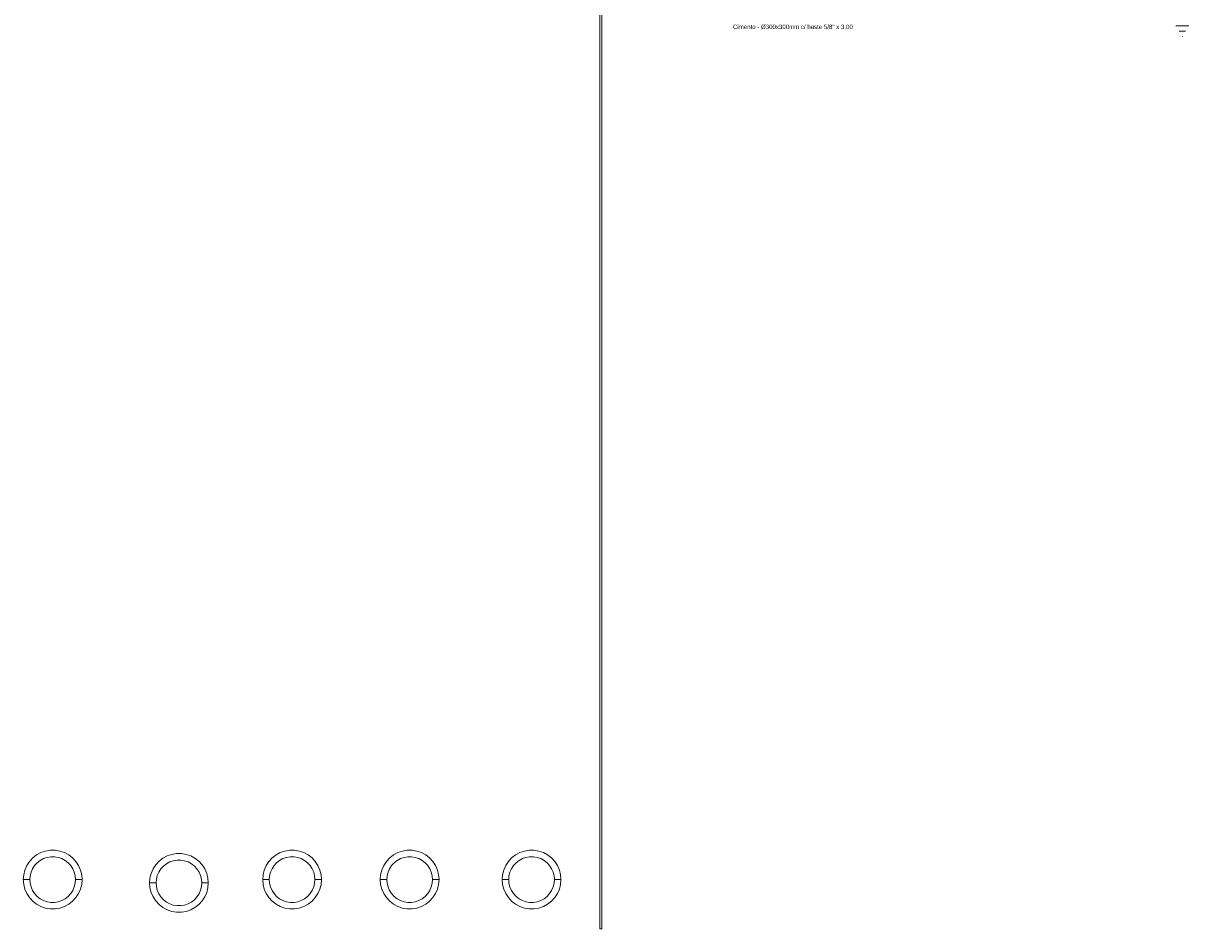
# Model space of a CAD drawing. Header units: millimetres. Extents: x 4477830 to 4478275, y -30323838 to -30323445.
# Tile 1 of 124: x 4477932 to 4477986, y -30323838 to -30323797. Entities that reach past the tile are written whole.
import ezdxf

# ---------------------------------------------------------------- set-up
doc = ezdxf.new("R2010")
doc.units = ezdxf.units.MM
doc.linetypes.add('NULL', pattern=[0])
for name, color, linetype, lineweight in [('IFC-Parede padrão-Contorno', 44, 'Continuous', 5), ('P-Simbol', 5, 'Continuous', 20), ('Textos', 7, 'Continuous', 9)]:
    doc.layers.add(name, color=color, linetype=linetype, lineweight=lineweight)
doc.styles.add('ARIAL', font='arial.ttf')

msp = doc.modelspace()

# ---------------------------------------------------------------- linework, layer by layer
at = {"layer": 'IFC-Parede padrão-Contorno', "color": 8, "lineweight": 5}
for p, q in [((4477958.981, -30323838.282), (4477958.981, -30323778.491)), ((4477958.981, -30323838.282), (4477958.981, -30323778.491)), ((4477959.081, -30323838.282), (4477959.081, -30323778.491)), ((4477959.081, -30323838.282), (4477959.081, -30323778.491)), ((4477933.11, -30323834.895), (4477933.306, -30323834.789)), ((4477933.306, -30323834.789), (4477933.517, -30323834.717)), ((4477933.517, -30323834.717), (4477933.736, -30323834.68)), ((4477933.736, -30323834.68), (4477933.959, -30323834.68)), ((4477933.959, -30323834.68), (4477934.179, -30323834.717)), ((4477934.179, -30323834.717), (4477934.39, -30323834.789)), ((4477934.39, -30323834.789), (4477934.586, -30323834.895)), ((4477939.317, -30323834.869), (4477939.537, -30323834.832)), ((4477939.537, -30323834.832), (4477939.759, -30323834.832)), ((4477939.759, -30323834.832), (4477939.979, -30323834.869)), ((4477944.11, -30323834.895), (4477944.306, -30323834.789)), ((4477944.306, -30323834.789), (4477944.517, -30323834.717)), ((4477944.517, -30323834.717), (4477944.736, -30323834.68)), ((4477944.736, -30323834.68), (4477944.959, -30323834.68)), ((4477944.959, -30323834.68), (4477945.179, -30323834.717)), ((4477945.179, -30323834.717), (4477945.39, -30323834.789)), ((4477945.39, -30323834.789), (4477945.586, -30323834.895)), ((4477949.51, -30323834.895), (4477949.706, -30323834.789)), ((4477949.706, -30323834.789), (4477949.917, -30323834.717)), ((4477949.917, -30323834.717), (4477950.136, -30323834.68)), ((4477950.136, -30323834.68), (4477950.359, -30323834.68)), ((4477950.359, -30323834.68), (4477950.579, -30323834.717)), ((4477950.579, -30323834.717), (4477950.79, -30323834.789)), ((4477950.79, -30323834.789), (4477950.986, -30323834.895)), ((4477955.11, -30323834.895), (4477955.306, -30323834.789)), ((4477955.306, -30323834.789), (4477955.517, -30323834.717)), ((4477955.517, -30323834.717), (4477955.736, -30323834.68)), ((4477955.736, -30323834.68), (4477955.959, -30323834.68)), ((4477955.959, -30323834.68), (4477956.179, -30323834.717)), ((4477956.179, -30323834.717), (4477956.39, -30323834.789)), ((4477956.39, -30323834.789), (4477956.586, -30323834.895)), ((4477932.661, -30323835.383), (4477932.783, -30323835.196)), ((4477932.783, -30323835.196), (4477932.934, -30323835.032)), ((4477932.934, -30323835.032), (4477933.11, -30323834.895)), ((4477933.019, -30323835.381), (4477933.137, -30323835.253)), ((4477933.137, -30323835.253), (4477933.274, -30323835.146)), ((4477933.274, -30323835.146), (4477933.426, -30323835.064)), ((4477933.426, -30323835.064), (4477933.59, -30323835.008)), ((4477933.59, -30323835.008), (4477933.761, -30323834.979)), ((4477933.761, -30323834.979), (4477933.935, -30323834.979)), ((4477933.935, -30323834.979), (4477934.106, -30323835.008)), ((4477934.106, -30323835.008), (4477934.27, -30323835.064)), ((4477934.27, -30323835.064), (4477934.422, -30323835.146)), ((4477934.422, -30323835.146), (4477934.559, -30323835.253)), ((4477934.559, -30323835.253), (4477934.677, -30323835.381)), ((4477934.586, -30323834.895), (4477934.762, -30323835.032)), ((4477934.762, -30323835.032), (4477934.913, -30323835.196)), ((4477934.913, -30323835.196), (4477935.035, -30323835.383)), ((4477938.461, -30323835.535), (4477938.583, -30323835.349)), ((4477938.583, -30323835.349), (4477938.734, -30323835.185)), ((4477938.734, -30323835.185), (4477938.91, -30323835.048)), ((4477938.91, -30323835.048), (4477939.106, -30323834.942)), ((4477938.937, -30323835.405), (4477939.074, -30323835.299)), ((4477939.074, -30323835.299), (4477939.226, -30323835.216)), ((4477939.106, -30323834.942), (4477939.317, -30323834.869)), ((4477939.226, -30323835.216), (4477939.39, -30323835.16)), ((4477939.39, -30323835.16), (4477939.561, -30323835.131)), ((4477939.561, -30323835.131), (4477939.735, -30323835.131)), ((4477939.735, -30323835.131), (4477939.906, -30323835.16)), ((4477939.906, -30323835.16), (4477940.07, -30323835.216)), ((4477939.979, -30323834.869), (4477940.19, -30323834.942)), ((4477940.07, -30323835.216), (4477940.222, -30323835.299)), ((4477940.19, -30323834.942), (4477940.386, -30323835.048)), ((4477940.222, -30323835.299), (4477940.359, -30323835.405)), ((4477940.386, -30323835.048), (4477940.562, -30323835.185)), ((4477940.562, -30323835.185), (4477940.713, -30323835.349)), ((4477940.713, -30323835.349), (4477940.835, -30323835.535)), ((4477943.661, -30323835.383), (4477943.783, -30323835.196)), ((4477943.783, -30323835.196), (4477943.934, -30323835.032)), ((4477943.934, -30323835.032), (4477944.11, -30323834.895)), ((4477944.019, -30323835.381), (4477944.137, -30323835.253)), ((4477944.137, -30323835.253), (4477944.274, -30323835.146)), ((4477944.274, -30323835.146), (4477944.426, -30323835.064)), ((4477944.426, -30323835.064), (4477944.59, -30323835.008)), ((4477944.59, -30323835.008), (4477944.761, -30323834.979)), ((4477944.761, -30323834.979), (4477944.935, -30323834.979)), ((4477944.935, -30323834.979), (4477945.106, -30323835.008)), ((4477945.106, -30323835.008), (4477945.27, -30323835.064)), ((4477945.27, -30323835.064), (4477945.422, -30323835.146)), ((4477945.422, -30323835.146), (4477945.559, -30323835.253)), ((4477945.559, -30323835.253), (4477945.677, -30323835.381)), ((4477945.586, -30323834.895), (4477945.762, -30323835.032)), ((4477945.762, -30323835.032), (4477945.913, -30323835.196)), ((4477945.913, -30323835.196), (4477946.035, -30323835.383)), ((4477949.061, -30323835.383), (4477949.183, -30323835.196)), ((4477949.183, -30323835.196), (4477949.334, -30323835.032)), ((4477949.334, -30323835.032), (4477949.51, -30323834.895)), ((4477949.419, -30323835.381), (4477949.537, -30323835.253)), ((4477949.537, -30323835.253), (4477949.674, -30323835.146)), ((4477949.674, -30323835.146), (4477949.826, -30323835.064)), ((4477949.826, -30323835.064), (4477949.99, -30323835.008)), ((4477949.99, -30323835.008), (4477950.161, -30323834.979)), ((4477950.161, -30323834.979), (4477950.335, -30323834.979)), ((4477950.335, -30323834.979), (4477950.506, -30323835.008)), ((4477950.506, -30323835.008), (4477950.67, -30323835.064)), ((4477950.67, -30323835.064), (4477950.822, -30323835.146)), ((4477950.822, -30323835.146), (4477950.959, -30323835.253)), ((4477950.959, -30323835.253), (4477951.077, -30323835.381)), ((4477950.986, -30323834.895), (4477951.162, -30323835.032)), ((4477951.162, -30323835.032), (4477951.313, -30323835.196)), ((4477951.313, -30323835.196), (4477951.435, -30323835.383)), ((4477954.661, -30323835.383), (4477954.783, -30323835.196)), ((4477954.783, -30323835.196), (4477954.934, -30323835.032)), ((4477954.934, -30323835.032), (4477955.11, -30323834.895)), ((4477955.019, -30323835.381), (4477955.137, -30323835.253)), ((4477955.137, -30323835.253), (4477955.274, -30323835.146)), ((4477955.274, -30323835.146), (4477955.426, -30323835.064)), ((4477955.426, -30323835.064), (4477955.59, -30323835.008)), ((4477955.59, -30323835.008), (4477955.761, -30323834.979)), ((4477955.761, -30323834.979), (4477955.935, -30323834.979)), ((4477955.935, -30323834.979), (4477956.106, -30323835.008)), ((4477956.106, -30323835.008), (4477956.27, -30323835.064)), ((4477956.27, -30323835.064), (4477956.422, -30323835.146)), ((4477956.422, -30323835.146), (4477956.559, -30323835.253)), ((4477956.559, -30323835.253), (4477956.677, -30323835.381)), ((4477956.586, -30323834.895), (4477956.762, -30323835.032)), ((4477956.762, -30323835.032), (4477956.913, -30323835.196)), ((4477956.913, -30323835.196), (4477957.035, -30323835.383)), ((4477932.498, -30323836.025), (4477932.516, -30323835.803)), ((4477932.516, -30323835.803), (4477932.571, -30323835.587)), ((4477932.571, -30323835.587), (4477932.661, -30323835.383)), ((4477932.798, -30323836.025), (4477932.812, -30323835.853)), ((4477932.812, -30323835.853), (4477932.855, -30323835.685)), ((4477932.855, -30323835.685), (4477932.925, -30323835.526)), ((4477932.925, -30323835.526), (4477933.019, -30323835.381)), ((4477934.677, -30323835.381), (4477934.771, -30323835.526)), ((4477934.771, -30323835.526), (4477934.841, -30323835.685)), ((4477934.841, -30323835.685), (4477934.884, -30323835.853)), ((4477934.884, -30323835.853), (4477934.898, -30323836.025)), ((4477935.035, -30323835.383), (4477935.125, -30323835.587)), ((4477935.125, -30323835.587), (4477935.18, -30323835.803)), ((4477935.18, -30323835.803), (4477935.198, -30323836.025)), ((4477938.316, -30323835.956), (4477938.371, -30323835.74)), ((4477938.371, -30323835.74), (4477938.461, -30323835.535)), ((4477938.612, -30323836.005), (4477938.655, -30323835.837)), ((4477938.655, -30323835.837), (4477938.725, -30323835.678)), ((4477938.725, -30323835.678), (4477938.819, -30323835.533)), ((4477938.819, -30323835.533), (4477938.937, -30323835.405)), ((4477940.359, -30323835.405), (4477940.477, -30323835.533)), ((4477940.477, -30323835.533), (4477940.571, -30323835.678)), ((4477940.571, -30323835.678), (4477940.641, -30323835.837)), ((4477940.641, -30323835.837), (4477940.684, -30323836.005)), ((4477940.835, -30323835.535), (4477940.925, -30323835.74)), ((4477940.925, -30323835.74), (4477940.98, -30323835.956)), ((4477943.498, -30323836.025), (4477943.516, -30323835.803)), ((4477943.516, -30323835.803), (4477943.571, -30323835.587)), ((4477943.571, -30323835.587), (4477943.661, -30323835.383)), ((4477943.798, -30323836.025), (4477943.812, -30323835.853)), ((4477943.812, -30323835.853), (4477943.855, -30323835.685)), ((4477943.855, -30323835.685), (4477943.925, -30323835.526)), ((4477943.925, -30323835.526), (4477944.019, -30323835.381)), ((4477945.677, -30323835.381), (4477945.771, -30323835.526)), ((4477945.771, -30323835.526), (4477945.841, -30323835.685)), ((4477945.841, -30323835.685), (4477945.884, -30323835.853)), ((4477945.884, -30323835.853), (4477945.898, -30323836.025)), ((4477946.035, -30323835.383), (4477946.125, -30323835.587)), ((4477946.125, -30323835.587), (4477946.18, -30323835.803)), ((4477946.18, -30323835.803), (4477946.198, -30323836.025)), ((4477948.898, -30323836.025), (4477948.916, -30323835.803)), ((4477948.916, -30323835.803), (4477948.971, -30323835.587)), ((4477948.971, -30323835.587), (4477949.061, -30323835.383)), ((4477949.198, -30323836.025), (4477949.212, -30323835.853)), ((4477949.212, -30323835.853), (4477949.255, -30323835.685)), ((4477949.255, -30323835.685), (4477949.325, -30323835.526)), ((4477949.325, -30323835.526), (4477949.419, -30323835.381)), ((4477951.077, -30323835.381), (4477951.171, -30323835.526)), ((4477951.171, -30323835.526), (4477951.241, -30323835.685)), ((4477951.241, -30323835.685), (4477951.284, -30323835.853)), ((4477951.284, -30323835.853), (4477951.298, -30323836.025)), ((4477951.435, -30323835.383), (4477951.525, -30323835.587)), ((4477951.525, -30323835.587), (4477951.58, -30323835.803)), ((4477951.58, -30323835.803), (4477951.598, -30323836.025)), ((4477954.498, -30323836.025), (4477954.516, -30323835.803)), ((4477954.516, -30323835.803), (4477954.571, -30323835.587)), ((4477954.571, -30323835.587), (4477954.661, -30323835.383)), ((4477954.798, -30323836.025), (4477954.812, -30323835.853)), ((4477954.812, -30323835.853), (4477954.855, -30323835.685)), ((4477954.855, -30323835.685), (4477954.925, -30323835.526)), ((4477954.925, -30323835.526), (4477955.019, -30323835.381)), ((4477956.677, -30323835.381), (4477956.771, -30323835.526)), ((4477956.771, -30323835.526), (4477956.841, -30323835.685)), ((4477956.841, -30323835.685), (4477956.884, -30323835.853)), ((4477956.884, -30323835.853), (4477956.898, -30323836.025)), ((4477957.035, -30323835.383), (4477957.125, -30323835.587)), ((4477957.125, -30323835.587), (4477957.18, -30323835.803)), ((4477957.18, -30323835.803), (4477957.198, -30323836.025)), ((4477932.498, -30323836.025), (4477932.798, -30323836.025)), ((4477932.498, -30323836.025), (4477932.516, -30323836.248)), ((4477932.516, -30323836.248), (4477932.571, -30323836.464)), ((4477932.798, -30323836.025), (4477932.812, -30323836.198)), ((4477932.812, -30323836.198), (4477932.855, -30323836.366)), ((4477932.855, -30323836.366), (4477932.925, -30323836.525)), ((4477934.771, -30323836.525), (4477934.841, -30323836.366)), ((4477934.841, -30323836.366), (4477934.884, -30323836.198)), ((4477934.884, -30323836.198), (4477934.898, -30323836.025)), ((4477934.898, -30323836.025), (4477935.198, -30323836.025)), ((4477935.125, -30323836.464), (4477935.18, -30323836.248)), ((4477935.18, -30323836.248), (4477935.198, -30323836.025)), ((4477938.298, -30323836.178), (4477938.316, -30323835.956)), ((4477938.298, -30323836.178), (4477938.598, -30323836.178)), ((4477938.298, -30323836.178), (4477938.316, -30323836.4)), ((4477938.316, -30323836.4), (4477938.371, -30323836.616)), ((4477938.598, -30323836.178), (4477938.612, -30323836.005)), ((4477938.598, -30323836.178), (4477938.612, -30323836.351)), ((4477938.612, -30323836.351), (4477938.655, -30323836.519)), ((4477940.641, -30323836.519), (4477940.684, -30323836.351)), ((4477940.684, -30323836.005), (4477940.698, -30323836.178)), ((4477940.684, -30323836.351), (4477940.698, -30323836.178)), ((4477940.698, -30323836.178), (4477940.998, -30323836.178)), ((4477940.925, -30323836.616), (4477940.98, -30323836.4)), ((4477940.98, -30323835.956), (4477940.998, -30323836.178)), ((4477940.98, -30323836.4), (4477940.998, -30323836.178)), ((4477943.498, -30323836.025), (4477943.798, -30323836.025)), ((4477943.498, -30323836.025), (4477943.516, -30323836.248)), ((4477943.516, -30323836.248), (4477943.571, -30323836.464)), ((4477943.798, -30323836.025), (4477943.812, -30323836.198)), ((4477943.812, -30323836.198), (4477943.855, -30323836.366)), ((4477943.855, -30323836.366), (4477943.925, -30323836.525)), ((4477945.771, -30323836.525), (4477945.841, -30323836.366)), ((4477945.841, -30323836.366), (4477945.884, -30323836.198)), ((4477945.884, -30323836.198), (4477945.898, -30323836.025)), ((4477945.898, -30323836.025), (4477946.198, -30323836.025)), ((4477946.125, -30323836.464), (4477946.18, -30323836.248)), ((4477946.18, -30323836.248), (4477946.198, -30323836.025)), ((4477948.898, -30323836.025), (4477949.198, -30323836.025)), ((4477948.898, -30323836.025), (4477948.916, -30323836.248)), ((4477948.916, -30323836.248), (4477948.971, -30323836.464)), ((4477949.198, -30323836.025), (4477949.212, -30323836.198)), ((4477949.212, -30323836.198), (4477949.255, -30323836.366)), ((4477949.255, -30323836.366), (4477949.325, -30323836.525)), ((4477951.171, -30323836.525), (4477951.241, -30323836.366)), ((4477951.241, -30323836.366), (4477951.284, -30323836.198)), ((4477951.284, -30323836.198), (4477951.298, -30323836.025)), ((4477951.298, -30323836.025), (4477951.598, -30323836.025)), ((4477951.525, -30323836.464), (4477951.58, -30323836.248)), ((4477951.58, -30323836.248), (4477951.598, -30323836.025)), ((4477954.498, -30323836.025), (4477954.798, -30323836.025)), ((4477954.498, -30323836.025), (4477954.516, -30323836.248)), ((4477954.516, -30323836.248), (4477954.571, -30323836.464)), ((4477954.798, -30323836.025), (4477954.812, -30323836.198)), ((4477954.812, -30323836.198), (4477954.855, -30323836.366)), ((4477954.855, -30323836.366), (4477954.925, -30323836.525)), ((4477956.771, -30323836.525), (4477956.841, -30323836.366)), ((4477956.841, -30323836.366), (4477956.884, -30323836.198)), ((4477956.884, -30323836.198), (4477956.898, -30323836.025)), ((4477956.898, -30323836.025), (4477957.198, -30323836.025)), ((4477957.125, -30323836.464), (4477957.18, -30323836.248)), ((4477957.18, -30323836.248), (4477957.198, -30323836.025)), ((4477932.571, -30323836.464), (4477932.661, -30323836.668)), ((4477932.661, -30323836.668), (4477932.783, -30323836.855)), ((4477932.783, -30323836.855), (4477932.934, -30323837.019)), ((4477932.925, -30323836.525), (4477933.019, -30323836.67)), ((4477933.019, -30323836.67), (4477933.137, -30323836.798)), ((4477933.137, -30323836.798), (4477933.274, -30323836.904)), ((4477933.274, -30323836.904), (4477933.426, -30323836.987)), ((4477934.27, -30323836.987), (4477934.422, -30323836.904)), ((4477934.422, -30323836.904), (4477934.559, -30323836.798)), ((4477934.559, -30323836.798), (4477934.677, -30323836.67)), ((4477934.677, -30323836.67), (4477934.771, -30323836.525)), ((4477934.762, -30323837.019), (4477934.913, -30323836.855)), ((4477934.913, -30323836.855), (4477935.035, -30323836.668)), ((4477935.035, -30323836.668), (4477935.125, -30323836.464)), ((4477938.371, -30323836.616), (4477938.461, -30323836.82)), ((4477938.461, -30323836.82), (4477938.583, -30323837.007)), ((4477938.655, -30323836.519), (4477938.725, -30323836.678)), ((4477938.725, -30323836.678), (4477938.819, -30323836.823)), ((4477938.819, -30323836.823), (4477938.937, -30323836.95)), ((4477938.937, -30323836.95), (4477939.074, -30323837.057)), ((4477940.222, -30323837.057), (4477940.359, -30323836.95)), ((4477940.359, -30323836.95), (4477940.477, -30323836.823)), ((4477940.477, -30323836.823), (4477940.571, -30323836.678)), ((4477940.571, -30323836.678), (4477940.641, -30323836.519)), ((4477940.713, -30323837.007), (4477940.835, -30323836.82)), ((4477940.835, -30323836.82), (4477940.925, -30323836.616)), ((4477943.571, -30323836.464), (4477943.661, -30323836.668)), ((4477943.661, -30323836.668), (4477943.783, -30323836.855)), ((4477943.783, -30323836.855), (4477943.934, -30323837.019)), ((4477943.925, -30323836.525), (4477944.019, -30323836.67)), ((4477944.019, -30323836.67), (4477944.137, -30323836.798)), ((4477944.137, -30323836.798), (4477944.274, -30323836.904)), ((4477944.274, -30323836.904), (4477944.426, -30323836.987)), ((4477945.27, -30323836.987), (4477945.422, -30323836.904)), ((4477945.422, -30323836.904), (4477945.559, -30323836.798)), ((4477945.559, -30323836.798), (4477945.677, -30323836.67)), ((4477945.677, -30323836.67), (4477945.771, -30323836.525)), ((4477945.762, -30323837.019), (4477945.913, -30323836.855)), ((4477945.913, -30323836.855), (4477946.035, -30323836.668)), ((4477946.035, -30323836.668), (4477946.125, -30323836.464)), ((4477948.971, -30323836.464), (4477949.061, -30323836.668)), ((4477949.061, -30323836.668), (4477949.183, -30323836.855)), ((4477949.183, -30323836.855), (4477949.334, -30323837.019)), ((4477949.325, -30323836.525), (4477949.419, -30323836.67)), ((4477949.419, -30323836.67), (4477949.537, -30323836.798)), ((4477949.537, -30323836.798), (4477949.674, -30323836.904)), ((4477949.674, -30323836.904), (4477949.826, -30323836.987)), ((4477950.67, -30323836.987), (4477950.822, -30323836.904)), ((4477950.822, -30323836.904), (4477950.959, -30323836.798)), ((4477950.959, -30323836.798), (4477951.077, -30323836.67)), ((4477951.077, -30323836.67), (4477951.171, -30323836.525)), ((4477951.162, -30323837.019), (4477951.313, -30323836.855)), ((4477951.313, -30323836.855), (4477951.435, -30323836.668)), ((4477951.435, -30323836.668), (4477951.525, -30323836.464)), ((4477954.571, -30323836.464), (4477954.661, -30323836.668)), ((4477954.661, -30323836.668), (4477954.783, -30323836.855)), ((4477954.783, -30323836.855), (4477954.934, -30323837.019)), ((4477954.925, -30323836.525), (4477955.019, -30323836.67)), ((4477955.019, -30323836.67), (4477955.137, -30323836.798)), ((4477955.137, -30323836.798), (4477955.274, -30323836.904)), ((4477955.274, -30323836.904), (4477955.426, -30323836.987)), ((4477956.27, -30323836.987), (4477956.422, -30323836.904)), ((4477956.422, -30323836.904), (4477956.559, -30323836.798)), ((4477956.559, -30323836.798), (4477956.677, -30323836.67)), ((4477956.677, -30323836.67), (4477956.771, -30323836.525)), ((4477956.762, -30323837.019), (4477956.913, -30323836.855)), ((4477956.913, -30323836.855), (4477957.035, -30323836.668)), ((4477957.035, -30323836.668), (4477957.125, -30323836.464)), ((4477932.934, -30323837.019), (4477933.11, -30323837.156)), ((4477933.11, -30323837.156), (4477933.306, -30323837.262)), ((4477933.306, -30323837.262), (4477933.517, -30323837.334)), ((4477933.426, -30323836.987), (4477933.59, -30323837.043)), ((4477933.517, -30323837.334), (4477933.736, -30323837.371)), ((4477933.59, -30323837.043), (4477933.761, -30323837.072)), ((4477933.736, -30323837.371), (4477933.959, -30323837.371)), ((4477933.761, -30323837.072), (4477933.935, -30323837.072)), ((4477933.935, -30323837.072), (4477934.106, -30323837.043)), ((4477933.959, -30323837.371), (4477934.179, -30323837.334)), ((4477934.106, -30323837.043), (4477934.27, -30323836.987)), ((4477934.179, -30323837.334), (4477934.39, -30323837.262)), ((4477934.39, -30323837.262), (4477934.586, -30323837.156)), ((4477934.586, -30323837.156), (4477934.762, -30323837.019)), ((4477938.583, -30323837.007), (4477938.734, -30323837.171)), ((4477938.734, -30323837.171), (4477938.91, -30323837.308)), ((4477938.91, -30323837.308), (4477939.106, -30323837.414)), ((4477939.074, -30323837.057), (4477939.226, -30323837.139)), ((4477939.106, -30323837.414), (4477939.317, -30323837.487)), ((4477939.226, -30323837.139), (4477939.39, -30323837.196)), ((4477939.317, -30323837.487), (4477939.537, -30323837.523)), ((4477939.39, -30323837.196), (4477939.561, -30323837.224)), ((4477939.561, -30323837.224), (4477939.735, -30323837.224)), ((4477939.735, -30323837.224), (4477939.906, -30323837.196)), ((4477939.759, -30323837.523), (4477939.979, -30323837.487)), ((4477939.906, -30323837.196), (4477940.07, -30323837.139)), ((4477939.979, -30323837.487), (4477940.19, -30323837.414)), ((4477940.07, -30323837.139), (4477940.222, -30323837.057)), ((4477940.19, -30323837.414), (4477940.386, -30323837.308)), ((4477940.386, -30323837.308), (4477940.562, -30323837.171)), ((4477940.562, -30323837.171), (4477940.713, -30323837.007)), ((4477943.934, -30323837.019), (4477944.11, -30323837.156)), ((4477944.11, -30323837.156), (4477944.306, -30323837.262)), ((4477944.306, -30323837.262), (4477944.517, -30323837.334)), ((4477944.426, -30323836.987), (4477944.59, -30323837.043)), ((4477944.517, -30323837.334), (4477944.736, -30323837.371)), ((4477944.59, -30323837.043), (4477944.761, -30323837.072)), ((4477944.736, -30323837.371), (4477944.959, -30323837.371)), ((4477944.761, -30323837.072), (4477944.935, -30323837.072)), ((4477944.935, -30323837.072), (4477945.106, -30323837.043)), ((4477944.959, -30323837.371), (4477945.179, -30323837.334)), ((4477945.106, -30323837.043), (4477945.27, -30323836.987)), ((4477945.179, -30323837.334), (4477945.39, -30323837.262)), ((4477945.39, -30323837.262), (4477945.586, -30323837.156)), ((4477945.586, -30323837.156), (4477945.762, -30323837.019)), ((4477949.334, -30323837.019), (4477949.51, -30323837.156)), ((4477949.51, -30323837.156), (4477949.706, -30323837.262)), ((4477949.706, -30323837.262), (4477949.917, -30323837.334)), ((4477949.826, -30323836.987), (4477949.99, -30323837.043)), ((4477949.917, -30323837.334), (4477950.136, -30323837.371)), ((4477949.99, -30323837.043), (4477950.161, -30323837.072)), ((4477950.136, -30323837.371), (4477950.359, -30323837.371)), ((4477950.161, -30323837.072), (4477950.335, -30323837.072)), ((4477950.335, -30323837.072), (4477950.506, -30323837.043)), ((4477950.359, -30323837.371), (4477950.579, -30323837.334)), ((4477950.506, -30323837.043), (4477950.67, -30323836.987)), ((4477950.579, -30323837.334), (4477950.79, -30323837.262)), ((4477950.79, -30323837.262), (4477950.986, -30323837.156)), ((4477950.986, -30323837.156), (4477951.162, -30323837.019)), ((4477954.934, -30323837.019), (4477955.11, -30323837.156)), ((4477955.11, -30323837.156), (4477955.306, -30323837.262)), ((4477955.306, -30323837.262), (4477955.517, -30323837.334)), ((4477955.426, -30323836.987), (4477955.59, -30323837.043)), ((4477955.517, -30323837.334), (4477955.736, -30323837.371)), ((4477955.59, -30323837.043), (4477955.761, -30323837.072)), ((4477955.736, -30323837.371), (4477955.959, -30323837.371)), ((4477955.761, -30323837.072), (4477955.935, -30323837.072)), ((4477955.935, -30323837.072), (4477956.106, -30323837.043)), ((4477955.959, -30323837.371), (4477956.179, -30323837.334)), ((4477956.106, -30323837.043), (4477956.27, -30323836.987)), ((4477956.179, -30323837.334), (4477956.39, -30323837.262)), ((4477956.39, -30323837.262), (4477956.586, -30323837.156)), ((4477956.586, -30323837.156), (4477956.762, -30323837.019)), ((4477939.537, -30323837.523), (4477939.759, -30323837.523)), ((4477958.981, -30323838.282), (4477959.081, -30323838.282)), ((4477958.981, -30323838.282), (4477959.081, -30323838.282))]:
    msp.add_line(p, q, dxfattribs=at)
at = {"layer": 'P-Simbol'}
for p, q in [((4477986.04, -30323796.792), (4477985.456, -30323796.792)), ((4477985.899, -30323797.035), (4477985.596, -30323797.035)), ((4477985.758, -30323797.279), (4477985.737, -30323797.279))]:
    msp.add_line(p, q, dxfattribs=at)

# ---------------------------------------------------------------- texts
at = {"layer": 'Textos', "linetype": 'NULL', "insert": (4477965.104, -30323796.98), "char_height": 0.2, "width": 11.00549, "attachment_point": 7, "line_spacing_factor": 0.6, "style": 'ARIAL'}
msp.add_mtext('Cimento - %%c300x300mm c/ haste 5/8" x 3,00', dxfattribs=at)

doc.saveas('drawing.dxf')
